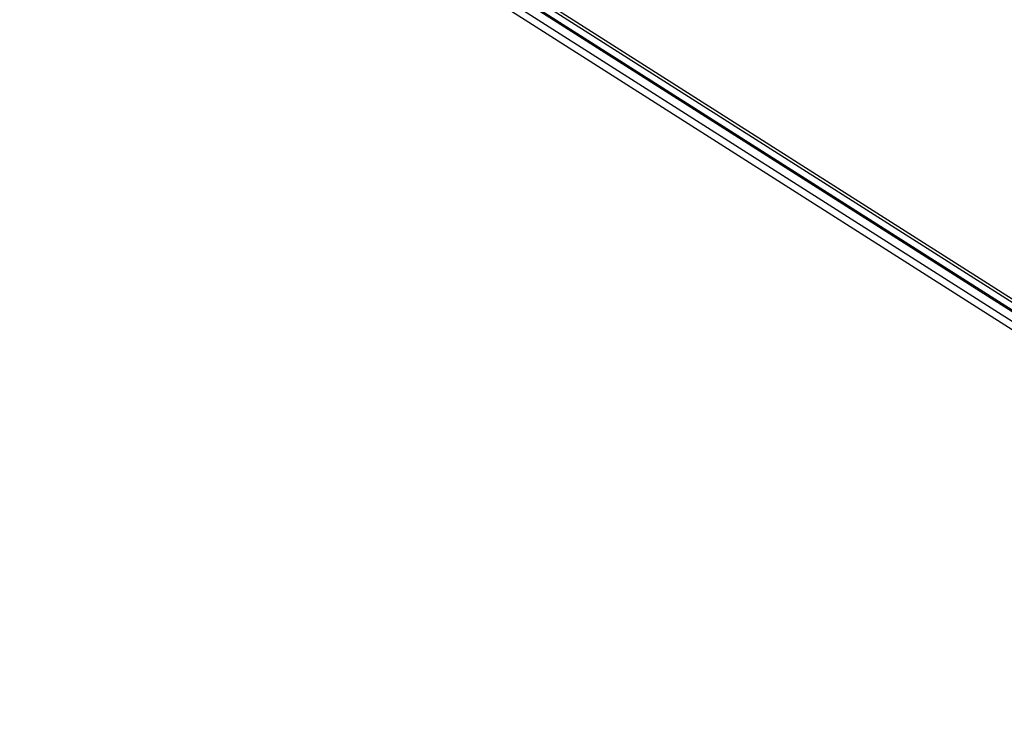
# Model space of a CAD drawing. Extents: x 1160061 to 2574774, y 200346 to 1150371.
# Tile 82 of 123: x 2474673 to 2479470, y 368393 to 371823. Entities that reach past the tile are written whole.
import ezdxf

# ---------------------------------------------------------------- set-up
doc = ezdxf.new("R2010")
doc.units = 0
doc.header["$MEASUREMENT"] = 0
doc.layers.add('Prop Drainage Structure Scour Hole Detail CELL', color=9, linetype='Continuous', lineweight=30)
doc.layers.add('Typical Terminator CELL', color=7, linetype='Continuous', lineweight=0)
doc.styles.add('Style-GEOMETRICFUTURA_211_M_L', font='GEOMETRICFUTURA_211_M_L.shx')
doc.dimstyles.new('erosion_control', dxfattribs={"dimtxt": 4.99999, "dimasz": 9.99998, "dimexe": 2.499995, "dimexo": 2.499995, "dimgap": 2.499995, "dimtad": 0, "dimtih": 1, "dimtoh": 1, "dimzin": 3, "dimdsep": 46, "dimtxsty": 'Style-GEOMETRICFUTURA_211_M_L', "dimcen": 0.09, "dimaunit": 1, "dimadec": 4, "dimazin": 3, "dimtfac": 1, "dimtofl": 0, "dimtmove": 0, "dimatfit": 1, "dimfxl": 1, "dimtzin": 3, "dimlwd": 106, "dimarcsym": 0})

# ---------------------------------------------------------------- blocks, each defined once
blk = doc.blocks.new('TERMINATOR_0.5')
at = {"color": 1, "linetype": 'Continuous', "lineweight": 0}
blk.add_line((0, 0), (-0.992551, -0.12183), dxfattribs=at)
at = {"layer": 'Typical Terminator CELL', "color": 1, "linetype": 'Continuous', "lineweight": 0, "extrusion": (0, 0, -1)}
blk.add_solid([(1.016539, 0.122782), (0, 0), (0.866019, -0.106299), (0.961185, -0.373521)], dxfattribs=at)
blk = doc.blocks.new('PROP DRAINAGE STRUCTURE SCOUR HOLE DETAIL')
at = {"layer": 'Prop Drainage Structure Scour Hole Detail CELL', "lineweight": 13, "annotation_type": 0, "has_hookline": 1, "hookline_direction": 1, "horizontal_direction": (0.160147, 0.987093, 0)}
for points, text_width in [([(148.543029, 41.906318), (574865.250415, 1339925.777013)], 36.375685), ([(107.358259, 42.535433), (574927.015532, 1339896.744006)], 61.936846), ([(116.167115, 46.576125), (574887.486302, 1339875.985101)], 7.606045), ([(165.787546, 46.508689), (574861.7786, 1339889.752708)], 17.053299), ([(117.374823, 167.995839), (574899.508765, 1339774.464058)], 48.18051), ([(85.237387, 180.033314), (574895.006536, 1339718.847286)], 35.884777)]:
    blk.add_leader(points, dimstyle='erosion_control', override={"dimtxt": 3.999992, "dimasz": 3.999992, "dimgap": 1.999996, "dimldrblk": 'TERMINATOR_0.5', "dimlwd": -2}, dxfattribs=dict(at, text_width=text_width))

msp = doc.modelspace()

# ---------------------------------------------------------------- block references
at = {"layer": 'Prop Drainage Structure Scour Hole Detail CELL', "rotation": 80.78459}
msp.add_blockref('PROP DRAINAGE STRUCTURE SCOUR HOLE DETAIL', (2482692.9, 368279.9), dxfattribs=at)

doc.saveas('drawing.dxf')
